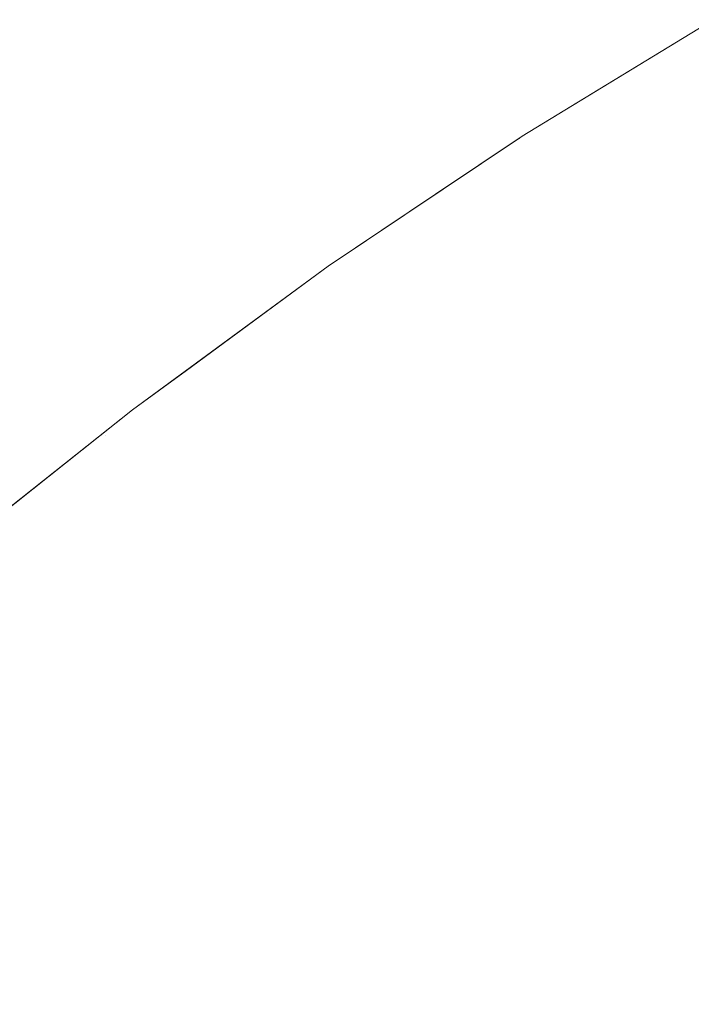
# Model space of a CAD drawing. Header units: centimetres. Extents: x -17.1 to 18.2, y 3.4 to 5.2.
# Tile 71 of 256: x -17.05152 to -17.0443, y 5.18298 to 5.19356. Entities that reach past the tile are written whole.
import ezdxf

# ---------------------------------------------------------------- set-up
doc = ezdxf.new("R2010")
doc.units = ezdxf.units.CM
doc.header["$LTSCALE"] = 2.54
doc.layers.add('Lucido design-1', color=7, linetype='Continuous')

# ---------------------------------------------------------------- blocks, each defined once
blk = doc.blocks.new('Gruppo-4-1')
at = {"color": 7, "linetype": 'Continuous', "lineweight": 9}
for points, invisible_edges in [([(-17.046145, 5.192276, -1872.313952), (-17.044298, 5.193408, -1872.313952), (-17.044067, 5.193556, -1872.315514), (-17.046122, 5.192304, -1872.315514)], 11), ([(-17.046122, 5.192304, -1872.315514), (-17.044067, 5.193556, -1872.315514), (-17.044067, 5.193556, -1872.915514), (-17.045222, 5.192852, -1872.915514)], 10), ([(-17.045222, 5.192852, -1872.915514), (-17.044067, 5.193556, -1872.915514), (-17.044289, 5.193374, -1872.918638), (-17.045216, 5.192818, -1872.918638)], 14), ([(-17.046145, 5.192276, -1872.313952), (-17.046135, 5.192242, -1872.31239), (-17.044289, 5.193374, -1872.31239), (-17.044298, 5.193408, -1872.313952)], 15), ([(-17.044275, 5.193317, -1872.310829), (-17.044289, 5.193374, -1872.31239), (-17.046135, 5.192242, -1872.31239), (-17.046119, 5.192186, -1872.310829)], 15), ([(-17.046119, 5.192186, -1872.310829), (-17.046097, 5.192107, -1872.30927), (-17.044254, 5.193238, -1872.30927), (-17.044275, 5.193317, -1872.310829)], 15), ([(-17.045216, 5.192818, -1872.918638), (-17.044289, 5.193374, -1872.918638), (-17.044254, 5.193238, -1872.921758), (-17.04518, 5.192682, -1872.921758)], 15), ([(-17.044228, 5.193136, -1872.307713), (-17.044254, 5.193238, -1872.30927), (-17.046097, 5.192107, -1872.30927), (-17.046069, 5.192006, -1872.307713)], 15), ([(-17.04518, 5.192682, -1872.921758), (-17.044254, 5.193238, -1872.921758), (-17.044196, 5.193011, -1872.924868), (-17.045119, 5.192457, -1872.924868)], 15), ([(-17.046069, 5.192006, -1872.307713), (-17.046035, 5.191883, -1872.30616), (-17.044196, 5.193011, -1872.30616), (-17.044228, 5.193136, -1872.307713)], 15), ([(-17.044158, 5.192864, -1872.304609), (-17.044196, 5.193011, -1872.30616), (-17.046035, 5.191883, -1872.30616), (-17.045994, 5.191738, -1872.304609)], 15), ([(-17.045119, 5.192457, -1872.924868), (-17.044196, 5.193011, -1872.924868), (-17.044114, 5.192694, -1872.927965), (-17.045035, 5.192142, -1872.927965)], 15), ([(-17.045994, 5.191738, -1872.304609), (-17.045947, 5.19157, -1872.303063), (-17.044114, 5.192694, -1872.303063), (-17.044158, 5.192864, -1872.304609)], 15), ([(-17.045216, 5.192818, -1872.918638), (-17.046135, 5.192242, -1872.918638), (-17.046122, 5.192304, -1872.915514), (-17.045222, 5.192852, -1872.915514)], 11), ([(-17.04518, 5.192682, -1872.921758), (-17.046097, 5.192107, -1872.921758), (-17.046135, 5.192242, -1872.918638), (-17.045216, 5.192818, -1872.918638)], 15), ([(-17.045222, 5.192852, -1872.915514), (-17.046122, 5.192304, -1872.915514), (-17.046122, 5.192304, -1872.315514)], 10), ([(-17.045119, 5.192457, -1872.924868), (-17.046035, 5.191883, -1872.924868), (-17.046097, 5.192107, -1872.921758), (-17.04518, 5.192682, -1872.921758)], 15), ([(-17.044065, 5.192502, -1872.301521), (-17.044114, 5.192694, -1872.303063), (-17.045947, 5.19157, -1872.303063), (-17.045894, 5.191381, -1872.301521)], 15), ([(-17.045035, 5.192142, -1872.927965), (-17.044114, 5.192694, -1872.927965), (-17.04401, 5.192289, -1872.931044), (-17.044926, 5.191739, -1872.931044)], 15), ([(-17.045035, 5.192142, -1872.927965), (-17.045947, 5.19157, -1872.927965), (-17.046035, 5.191883, -1872.924868), (-17.045119, 5.192457, -1872.924868)], 15), ([(-17.045894, 5.191381, -1872.301521), (-17.045834, 5.19117, -1872.299984), (-17.04401, 5.192289, -1872.299984), (-17.044065, 5.192502, -1872.301521)], 15), ([(-17.046145, 5.192276, -1872.313952), (-17.046147, 5.192286, -1872.315514), (-17.048206, 5.190907, -1872.315514), (-17.047957, 5.191068, -1872.313952)], 13), ([(-17.047051, 5.191681, -1872.915514), (-17.048206, 5.190907, -1872.915514), (-17.048206, 5.190907, -1872.315514), (-17.046147, 5.192286, -1872.315514)], 10), ([(-17.047957, 5.191068, -1872.313952), (-17.047947, 5.191034, -1872.31239), (-17.046135, 5.192242, -1872.31239), (-17.046145, 5.192276, -1872.313952)], 15), ([(-17.046119, 5.192186, -1872.310829), (-17.046135, 5.192242, -1872.31239), (-17.047947, 5.191034, -1872.31239), (-17.04793, 5.190979, -1872.310829)], 15), ([(-17.046147, 5.192286, -1872.315514), (-17.046122, 5.192304, -1872.315514), (-17.046122, 5.192304, -1872.915514), (-17.047051, 5.191681, -1872.915514)], 10), ([(-17.047051, 5.191681, -1872.915514), (-17.046122, 5.192304, -1872.915514), (-17.046135, 5.192242, -1872.918638), (-17.047046, 5.191648, -1872.918638)], 14), ([(-17.047046, 5.191648, -1872.918638), (-17.046135, 5.192242, -1872.918638), (-17.046097, 5.192107, -1872.921758), (-17.047006, 5.191514, -1872.921758)], 15), ([(-17.046122, 5.192304, -1872.315514), (-17.046147, 5.192286, -1872.315514), (-17.046145, 5.192276, -1872.313952)], 10), ([(-17.043949, 5.192053, -1872.298453), (-17.04401, 5.192289, -1872.299984), (-17.045834, 5.19117, -1872.299984), (-17.045769, 5.190937, -1872.298453)], 15), ([(-17.044926, 5.191739, -1872.931044), (-17.04401, 5.192289, -1872.931044), (-17.043883, 5.191795, -1872.934101), (-17.044794, 5.191249, -1872.934101)], 15), ([(-17.04793, 5.190979, -1872.310829), (-17.047906, 5.190901, -1872.30927), (-17.046097, 5.192107, -1872.30927), (-17.046119, 5.192186, -1872.310829)], 15), ([(-17.044926, 5.191739, -1872.931044), (-17.045834, 5.19117, -1872.931044), (-17.045947, 5.19157, -1872.927965), (-17.045035, 5.192142, -1872.927965)], 15), ([(-17.046069, 5.192006, -1872.307713), (-17.046097, 5.192107, -1872.30927), (-17.047906, 5.190901, -1872.30927), (-17.047876, 5.190802, -1872.307713)], 15), ([(-17.047006, 5.191514, -1872.921758), (-17.046097, 5.192107, -1872.921758), (-17.046035, 5.191883, -1872.924868), (-17.046941, 5.191291, -1872.924868)], 15), ([(-17.045769, 5.190937, -1872.298453), (-17.045698, 5.190683, -1872.296927), (-17.043883, 5.191795, -1872.296927), (-17.043949, 5.192053, -1872.298453)], 15), ([(-17.047876, 5.190802, -1872.307713), (-17.047839, 5.19068, -1872.30616), (-17.046035, 5.191883, -1872.30616), (-17.046069, 5.192006, -1872.307713)], 15), ([(-17.045994, 5.191738, -1872.304609), (-17.046035, 5.191883, -1872.30616), (-17.047839, 5.19068, -1872.30616), (-17.047796, 5.190537, -1872.304609)], 15), ([(-17.046941, 5.191291, -1872.924868), (-17.046035, 5.191883, -1872.924868), (-17.045947, 5.19157, -1872.927965), (-17.04685, 5.19098, -1872.927965)], 15), ([(-17.043811, 5.191516, -1872.295409), (-17.043883, 5.191795, -1872.296927), (-17.045698, 5.190683, -1872.296927), (-17.04562, 5.190407, -1872.295409)], 15), ([(-17.044794, 5.191249, -1872.934101), (-17.043883, 5.191795, -1872.934101), (-17.043734, 5.191216, -1872.93713), (-17.044639, 5.190672, -1872.93713)], 15), ([(-17.047796, 5.190537, -1872.304609), (-17.047745, 5.190372, -1872.303063), (-17.045947, 5.19157, -1872.303063), (-17.045994, 5.191738, -1872.304609)], 15), ([(-17.044794, 5.191249, -1872.934101), (-17.045698, 5.190683, -1872.934101), (-17.045834, 5.19117, -1872.931044), (-17.044926, 5.191739, -1872.931044)], 15), ([(-17.047046, 5.191648, -1872.918638), (-17.047947, 5.191034, -1872.918638), (-17.048206, 5.190907, -1872.915514), (-17.047051, 5.191681, -1872.915514)], 11), ([(-17.047006, 5.191514, -1872.921758), (-17.047906, 5.190901, -1872.921758), (-17.047947, 5.191034, -1872.918638), (-17.047046, 5.191648, -1872.918638)], 15), ([(-17.046941, 5.191291, -1872.924868), (-17.047839, 5.19068, -1872.924868), (-17.047906, 5.190901, -1872.921758), (-17.047006, 5.191514, -1872.921758)], 15), ([(-17.045894, 5.191381, -1872.301521), (-17.045947, 5.19157, -1872.303063), (-17.047745, 5.190372, -1872.303063), (-17.047688, 5.190185, -1872.301521)], 15), ([(-17.04685, 5.19098, -1872.927965), (-17.045947, 5.19157, -1872.927965), (-17.045834, 5.19117, -1872.931044), (-17.046734, 5.190582, -1872.931044)], 15), ([(-17.04562, 5.190407, -1872.295409), (-17.045537, 5.19011, -1872.293898), (-17.043734, 5.191216, -1872.293898), (-17.043811, 5.191516, -1872.295409)], 15), ([(-17.047688, 5.190185, -1872.301521), (-17.047625, 5.189976, -1872.299984), (-17.045834, 5.19117, -1872.299984), (-17.045894, 5.191381, -1872.301521)], 15), ([(-17.04685, 5.19098, -1872.927965), (-17.047745, 5.190372, -1872.927965), (-17.047839, 5.19068, -1872.924868), (-17.046941, 5.191291, -1872.924868)], 15), ([(-17.045769, 5.190937, -1872.298453), (-17.045834, 5.19117, -1872.299984), (-17.047625, 5.189976, -1872.299984), (-17.047555, 5.189746, -1872.298453)], 15), ([(-17.046734, 5.190582, -1872.931044), (-17.045834, 5.19117, -1872.931044), (-17.045698, 5.190683, -1872.934101), (-17.046592, 5.190098, -1872.934101)], 15), ([(-17.044639, 5.190672, -1872.93713), (-17.045537, 5.19011, -1872.93713), (-17.045698, 5.190683, -1872.934101), (-17.044794, 5.191249, -1872.934101)], 15), ([(-17.043651, 5.190894, -1872.292394), (-17.043734, 5.191216, -1872.293898), (-17.045537, 5.19011, -1872.293898), (-17.045448, 5.189792, -1872.292394)], 15), ([(-17.044639, 5.190672, -1872.93713), (-17.043734, 5.191216, -1872.93713), (-17.043563, 5.190552, -1872.940129), (-17.044462, 5.190012, -1872.940129)], 15), ([(-17.049733, 5.189787, -1872.313952), (-17.049722, 5.189754, -1872.31239), (-17.047947, 5.191034, -1872.31239), (-17.047957, 5.191068, -1872.313952)], 15), ([(-17.047957, 5.191068, -1872.313952), (-17.048206, 5.190907, -1872.315514), (-17.04973, 5.189789, -1872.315514), (-17.049733, 5.189787, -1872.313952)], 13), ([(-17.04793, 5.190979, -1872.310829), (-17.047947, 5.191034, -1872.31239), (-17.049722, 5.189754, -1872.31239), (-17.049704, 5.189699, -1872.310829)], 15), ([(-17.049704, 5.189699, -1872.310829), (-17.049679, 5.189623, -1872.30927), (-17.047906, 5.190901, -1872.30927), (-17.04793, 5.190979, -1872.310829)], 15), ([(-17.048206, 5.190907, -1872.915514), (-17.047947, 5.191034, -1872.918638), (-17.048839, 5.190403, -1872.918638)], 11), ([(-17.048839, 5.190403, -1872.918638), (-17.047947, 5.191034, -1872.918638), (-17.047906, 5.190901, -1872.921758), (-17.048798, 5.190271, -1872.921758)], 15), ([(-17.046734, 5.190582, -1872.931044), (-17.047625, 5.189976, -1872.931044), (-17.047745, 5.190372, -1872.927965), (-17.04685, 5.19098, -1872.927965)], 15), ([(-17.04973, 5.189789, -1872.315514), (-17.048206, 5.190907, -1872.315514), (-17.048206, 5.190907, -1872.915514), (-17.050308, 5.189365, -1872.915514)], 10), ([(-17.048839, 5.190403, -1872.918638), (-17.049722, 5.189754, -1872.918638), (-17.050308, 5.189365, -1872.915514), (-17.048206, 5.190907, -1872.915514)], 11), ([(-17.047876, 5.190802, -1872.307713), (-17.047906, 5.190901, -1872.30927), (-17.049679, 5.189623, -1872.30927), (-17.049647, 5.189525, -1872.307713)], 15), ([(-17.048798, 5.190271, -1872.921758), (-17.047906, 5.190901, -1872.921758), (-17.047839, 5.19068, -1872.924868), (-17.048728, 5.190051, -1872.924868)], 15), ([(-17.047555, 5.189746, -1872.298453), (-17.047479, 5.189495, -1872.296927), (-17.045698, 5.190683, -1872.296927), (-17.045769, 5.190937, -1872.298453)], 15), ([(-17.045448, 5.189792, -1872.292394), (-17.045353, 5.189454, -1872.290899), (-17.043563, 5.190552, -1872.290899), (-17.043651, 5.190894, -1872.292394)], 15), ([(-17.049647, 5.189525, -1872.307713), (-17.049608, 5.189405, -1872.30616), (-17.047839, 5.19068, -1872.30616), (-17.047876, 5.190802, -1872.307713)], 15), ([(-17.047796, 5.190537, -1872.304609), (-17.047839, 5.19068, -1872.30616), (-17.049608, 5.189405, -1872.30616), (-17.049561, 5.189263, -1872.304609)], 15), ([(-17.048728, 5.190051, -1872.924868), (-17.047839, 5.19068, -1872.924868), (-17.047745, 5.190372, -1872.927965), (-17.048631, 5.189745, -1872.927965)], 15), ([(-17.04562, 5.190407, -1872.295409), (-17.045698, 5.190683, -1872.296927), (-17.047479, 5.189495, -1872.296927), (-17.047396, 5.189223, -1872.295409)], 15), ([(-17.046592, 5.190098, -1872.934101), (-17.045698, 5.190683, -1872.934101), (-17.045537, 5.19011, -1872.93713), (-17.046426, 5.189529, -1872.93713)], 15), ([(-17.044462, 5.190012, -1872.940129), (-17.045353, 5.189454, -1872.940129), (-17.045537, 5.19011, -1872.93713), (-17.044639, 5.190672, -1872.93713)], 15), ([(-17.049561, 5.189263, -1872.304609), (-17.049508, 5.189101, -1872.303063), (-17.047745, 5.190372, -1872.303063), (-17.047796, 5.190537, -1872.304609)], 15), ([(-17.046592, 5.190098, -1872.934101), (-17.047479, 5.189495, -1872.934101), (-17.047625, 5.189976, -1872.931044), (-17.046734, 5.190582, -1872.931044)], 15), ([(-17.043469, 5.190188, -1872.289412), (-17.043563, 5.190552, -1872.290899), (-17.045353, 5.189454, -1872.290899), (-17.045252, 5.189095, -1872.289412)], 15), ([(-17.044462, 5.190012, -1872.940129), (-17.043563, 5.190552, -1872.940129), (-17.04337, 5.189805, -1872.943094), (-17.044262, 5.18927, -1872.943094)], 15), ([(-17.048798, 5.190271, -1872.921758), (-17.049679, 5.189623, -1872.921758), (-17.049722, 5.189754, -1872.918638), (-17.048839, 5.190403, -1872.918638)], 15), ([(-17.047688, 5.190185, -1872.301521), (-17.047745, 5.190372, -1872.303063), (-17.049508, 5.189101, -1872.303063), (-17.049447, 5.188916, -1872.301521)], 15), ([(-17.048631, 5.189745, -1872.927965), (-17.047745, 5.190372, -1872.927965), (-17.047625, 5.189976, -1872.931044), (-17.048507, 5.189352, -1872.931044)], 15), ([(-17.047396, 5.189223, -1872.295409), (-17.047307, 5.18893, -1872.293898), (-17.045537, 5.19011, -1872.293898), (-17.04562, 5.190407, -1872.295409)], 15), ([(-17.048728, 5.190051, -1872.924868), (-17.049608, 5.189405, -1872.924868), (-17.049679, 5.189623, -1872.921758), (-17.048798, 5.190271, -1872.921758)], 15), ([(-17.049447, 5.188916, -1872.301521), (-17.04938, 5.188711, -1872.299984), (-17.047625, 5.189976, -1872.299984), (-17.047688, 5.190185, -1872.301521)], 15), ([(-17.045448, 5.189792, -1872.292394), (-17.045537, 5.19011, -1872.293898), (-17.047307, 5.18893, -1872.293898), (-17.047211, 5.188617, -1872.292394)], 15), ([(-17.046426, 5.189529, -1872.93713), (-17.045537, 5.19011, -1872.93713), (-17.045353, 5.189454, -1872.940129), (-17.046235, 5.188877, -1872.940129)], 15), ([(-17.045252, 5.189095, -1872.289412), (-17.045146, 5.188716, -1872.287934), (-17.04337, 5.189805, -1872.287934), (-17.043469, 5.190188, -1872.289412)], 15), ([(-17.048631, 5.189745, -1872.927965), (-17.049508, 5.189101, -1872.927965), (-17.049608, 5.189405, -1872.924868), (-17.048728, 5.190051, -1872.924868)], 15), ([(-17.046426, 5.189529, -1872.93713), (-17.047307, 5.18893, -1872.93713), (-17.047479, 5.189495, -1872.934101), (-17.046592, 5.190098, -1872.934101)], 15), ([(-17.044262, 5.18927, -1872.943094), (-17.045146, 5.188716, -1872.943094), (-17.045353, 5.189454, -1872.940129), (-17.044462, 5.190012, -1872.940129)], 15), ([(-17.047555, 5.189746, -1872.298453), (-17.047625, 5.189976, -1872.299984), (-17.04938, 5.188711, -1872.299984), (-17.049305, 5.188484, -1872.298453)], 15), ([(-17.048507, 5.189352, -1872.931044), (-17.047625, 5.189976, -1872.931044), (-17.047479, 5.189495, -1872.934101), (-17.048356, 5.188875, -1872.934101)], 15), ([(-17.051471, 5.188437, -1872.313952), (-17.049733, 5.189787, -1872.313952), (-17.050308, 5.189365, -1872.315514)], 11), ([(-17.051471, 5.188437, -1872.313952), (-17.05146, 5.188404, -1872.31239), (-17.049722, 5.189754, -1872.31239), (-17.049733, 5.189787, -1872.313952)], 15), ([(-17.049733, 5.189787, -1872.313952), (-17.04973, 5.189789, -1872.315514), (-17.050308, 5.189365, -1872.315514)], 9), ([(-17.050308, 5.189365, -1872.915514), (-17.050308, 5.189365, -1872.315514), (-17.04973, 5.189789, -1872.315514)], 9), ([(-17.047211, 5.188617, -1872.292394), (-17.04711, 5.188283, -1872.290899), (-17.045353, 5.189454, -1872.290899), (-17.045448, 5.189792, -1872.292394)], 15), ([(-17.043266, 5.189401, -1872.286467), (-17.04337, 5.189805, -1872.287934), (-17.045146, 5.188716, -1872.287934), (-17.045034, 5.188317, -1872.286467)], 15), ([(-17.049704, 5.189699, -1872.310829), (-17.049722, 5.189754, -1872.31239), (-17.05146, 5.188404, -1872.31239), (-17.051441, 5.18835, -1872.310829)], 15), ([(-17.051441, 5.18835, -1872.310829), (-17.051414, 5.188275, -1872.30927), (-17.049679, 5.189623, -1872.30927), (-17.049704, 5.189699, -1872.310829)], 15), ([(-17.050308, 5.189365, -1872.915514), (-17.049722, 5.189754, -1872.918638), (-17.050596, 5.189088, -1872.918638)], 11), ([(-17.050596, 5.189088, -1872.918638), (-17.049722, 5.189754, -1872.918638), (-17.049679, 5.189623, -1872.921758), (-17.050552, 5.188958, -1872.921758)], 15), ([(-17.048507, 5.189352, -1872.931044), (-17.04938, 5.188711, -1872.931044), (-17.049508, 5.189101, -1872.927965), (-17.048631, 5.189745, -1872.927965)], 15), ([(-17.049305, 5.188484, -1872.298453), (-17.049224, 5.188237, -1872.296927), (-17.047479, 5.189495, -1872.296927), (-17.047555, 5.189746, -1872.298453)], 15), ([(-17.049647, 5.189525, -1872.307713), (-17.049679, 5.189623, -1872.30927), (-17.051414, 5.188275, -1872.30927), (-17.05138, 5.188178, -1872.307713)], 15), ([(-17.050552, 5.188958, -1872.921758), (-17.049679, 5.189623, -1872.921758), (-17.049608, 5.189405, -1872.924868), (-17.050478, 5.188741, -1872.924868)], 15), ([(-17.05138, 5.188178, -1872.307713), (-17.051338, 5.18806, -1872.30616), (-17.049608, 5.189405, -1872.30616), (-17.049647, 5.189525, -1872.307713)], 15), ([(-17.047396, 5.189223, -1872.295409), (-17.047479, 5.189495, -1872.296927), (-17.049224, 5.188237, -1872.296927), (-17.049136, 5.187968, -1872.295409)], 15), ([(-17.048356, 5.188875, -1872.934101), (-17.047479, 5.189495, -1872.934101), (-17.047307, 5.18893, -1872.93713), (-17.048178, 5.188314, -1872.93713)], 15), ([(-17.046235, 5.188877, -1872.940129), (-17.04711, 5.188283, -1872.940129), (-17.047307, 5.18893, -1872.93713), (-17.046426, 5.189529, -1872.93713)], 15), ([(-17.050308, 5.189365, -1872.315514), (-17.05186, 5.188135, -1872.315514), (-17.051471, 5.188437, -1872.313952)], 10), ([(-17.05186, 5.188135, -1872.915514), (-17.05186, 5.188135, -1872.315514), (-17.050308, 5.189365, -1872.315514), (-17.050308, 5.189365, -1872.915514)], 5), ([(-17.050596, 5.189088, -1872.918638), (-17.05146, 5.188404, -1872.918638), (-17.05186, 5.188135, -1872.915514), (-17.050308, 5.189365, -1872.915514)], 11), ([(-17.049561, 5.189263, -1872.304609), (-17.049608, 5.189405, -1872.30616), (-17.051338, 5.18806, -1872.30616), (-17.051289, 5.187921, -1872.304609)], 15), ([(-17.050478, 5.188741, -1872.924868), (-17.049608, 5.189405, -1872.924868), (-17.049508, 5.189101, -1872.927965), (-17.050375, 5.188439, -1872.927965)], 15), ([(-17.045252, 5.189095, -1872.289412), (-17.045353, 5.189454, -1872.290899), (-17.04711, 5.188283, -1872.290899), (-17.047002, 5.187929, -1872.289412)], 15), ([(-17.046235, 5.188877, -1872.940129), (-17.045353, 5.189454, -1872.940129), (-17.045146, 5.188716, -1872.943094), (-17.046021, 5.188144, -1872.943094)], 15), ([(-17.045034, 5.188317, -1872.286467), (-17.044916, 5.187898, -1872.285009), (-17.043157, 5.188977, -1872.285009), (-17.043266, 5.189401, -1872.286467)], 15), ([(-17.051289, 5.187921, -1872.304609), (-17.051232, 5.187761, -1872.303063), (-17.049508, 5.189101, -1872.303063), (-17.049561, 5.189263, -1872.304609)], 15), ([(-17.048356, 5.188875, -1872.934101), (-17.049224, 5.188237, -1872.934101), (-17.04938, 5.188711, -1872.931044), (-17.048507, 5.189352, -1872.931044)], 15), ([(-17.044041, 5.188447, -1872.946019), (-17.044916, 5.187898, -1872.946019), (-17.045146, 5.188716, -1872.943094), (-17.044262, 5.18927, -1872.943094)], 15), ([(-17.049136, 5.187968, -1872.295409), (-17.049041, 5.18768, -1872.293898), (-17.047307, 5.18893, -1872.293898), (-17.047396, 5.189223, -1872.295409)], 15), ([(-17.050552, 5.188958, -1872.921758), (-17.051414, 5.188275, -1872.921758), (-17.05146, 5.188404, -1872.918638), (-17.050596, 5.189088, -1872.918638)], 15), ([(-17.049447, 5.188916, -1872.301521), (-17.049508, 5.189101, -1872.303063), (-17.051232, 5.187761, -1872.303063), (-17.051168, 5.187579, -1872.301521)], 15), ([(-17.050375, 5.188439, -1872.927965), (-17.049508, 5.189101, -1872.927965), (-17.04938, 5.188711, -1872.931044), (-17.050243, 5.188052, -1872.931044)], 15), ([(-17.047002, 5.187929, -1872.289412), (-17.046888, 5.187555, -1872.287934), (-17.045146, 5.188716, -1872.287934), (-17.045252, 5.189095, -1872.289412)], 15), ([(-17.050478, 5.188741, -1872.924868), (-17.051338, 5.18806, -1872.924868), (-17.051414, 5.188275, -1872.921758), (-17.050552, 5.188958, -1872.921758)], 15), ([(-17.043043, 5.188533, -1872.283562), (-17.043157, 5.188977, -1872.285009), (-17.044916, 5.187898, -1872.285009), (-17.044793, 5.18746, -1872.283562)], 15), ([(-17.051168, 5.187579, -1872.301521), (-17.051097, 5.187377, -1872.299984), (-17.04938, 5.188711, -1872.299984), (-17.049447, 5.188916, -1872.301521)], 15), ([(-17.048178, 5.188314, -1872.93713), (-17.049041, 5.18768, -1872.93713), (-17.049224, 5.188237, -1872.934101), (-17.048356, 5.188875, -1872.934101)], 15), ([(-17.047211, 5.188617, -1872.292394), (-17.047307, 5.18893, -1872.293898), (-17.049041, 5.18768, -1872.293898), (-17.048939, 5.187371, -1872.292394)], 15), ([(-17.048178, 5.188314, -1872.93713), (-17.047307, 5.18893, -1872.93713), (-17.04711, 5.188283, -1872.940129), (-17.047975, 5.187671, -1872.940129)], 15), ([(-17.046021, 5.188144, -1872.943094), (-17.046888, 5.187555, -1872.943094), (-17.04711, 5.188283, -1872.940129), (-17.046235, 5.188877, -1872.940129)], 15), ([(-17.050375, 5.188439, -1872.927965), (-17.051232, 5.187761, -1872.927965), (-17.051338, 5.18806, -1872.924868), (-17.050478, 5.188741, -1872.924868)], 15), ([(-17.049305, 5.188484, -1872.298453), (-17.04938, 5.188711, -1872.299984), (-17.051097, 5.187377, -1872.299984), (-17.051018, 5.187154, -1872.298453)], 15), ([(-17.050243, 5.188052, -1872.931044), (-17.04938, 5.188711, -1872.931044), (-17.049224, 5.188237, -1872.934101), (-17.050083, 5.187582, -1872.934101)], 15), ([(-17.045034, 5.188317, -1872.286467), (-17.045146, 5.188716, -1872.287934), (-17.046888, 5.187555, -1872.287934), (-17.046768, 5.187161, -1872.286467)], 15), ([(-17.046021, 5.188144, -1872.943094), (-17.045146, 5.188716, -1872.943094), (-17.044916, 5.187898, -1872.946019), (-17.045784, 5.187332, -1872.946019)], 15), ([(-17.048939, 5.187371, -1872.292394), (-17.048831, 5.187041, -1872.290899), (-17.04711, 5.188283, -1872.290899), (-17.047211, 5.188617, -1872.292394)], 15), ([(-17.044793, 5.18746, -1872.283562), (-17.044665, 5.187003, -1872.282125), (-17.042924, 5.188071, -1872.282125), (-17.043043, 5.188533, -1872.283562)], 15), ([(-17.05317, 5.18702, -1872.313952), (-17.051471, 5.188437, -1872.313952), (-17.05186, 5.188135, -1872.315514)], 11), ([(-17.05317, 5.18702, -1872.313952), (-17.053158, 5.186988, -1872.31239), (-17.05146, 5.188404, -1872.31239), (-17.051471, 5.188437, -1872.313952)], 15), ([(-17.050243, 5.188052, -1872.931044), (-17.051097, 5.187377, -1872.931044), (-17.051232, 5.187761, -1872.927965), (-17.050375, 5.188439, -1872.927965)], 15), ([(-17.051018, 5.187154, -1872.298453), (-17.050932, 5.18691, -1872.296927), (-17.049224, 5.188237, -1872.296927), (-17.049305, 5.188484, -1872.298453)], 15), ([(-17.043798, 5.187546, -1872.948903), (-17.044665, 5.187003, -1872.948903), (-17.044916, 5.187898, -1872.946019), (-17.044041, 5.188447, -1872.946019)], 15), ([(-17.051441, 5.18835, -1872.310829), (-17.05146, 5.188404, -1872.31239), (-17.053158, 5.186988, -1872.31239), (-17.053138, 5.186935, -1872.310829)], 15), ([(-17.053138, 5.186935, -1872.310829), (-17.05311, 5.186861, -1872.30927), (-17.051414, 5.188275, -1872.30927), (-17.051441, 5.18835, -1872.310829)], 15), ([(-17.05186, 5.188135, -1872.915514), (-17.05146, 5.188404, -1872.918638), (-17.052314, 5.187704, -1872.918638)], 11), ([(-17.052314, 5.187704, -1872.918638), (-17.05146, 5.188404, -1872.918638), (-17.051414, 5.188275, -1872.921758), (-17.052267, 5.187576, -1872.921758)], 15), ([(-17.047975, 5.187671, -1872.940129), (-17.048831, 5.187041, -1872.940129), (-17.049041, 5.18768, -1872.93713), (-17.048178, 5.188314, -1872.93713)], 15), ([(-17.046768, 5.187161, -1872.286467), (-17.046642, 5.186748, -1872.285009), (-17.044916, 5.187898, -1872.285009), (-17.045034, 5.188317, -1872.286467)], 15), ([(-17.05138, 5.188178, -1872.307713), (-17.051414, 5.188275, -1872.30927), (-17.05311, 5.186861, -1872.30927), (-17.053074, 5.186766, -1872.307713)], 15), ([(-17.052267, 5.187576, -1872.921758), (-17.051414, 5.188275, -1872.921758), (-17.051338, 5.18806, -1872.924868), (-17.052189, 5.187363, -1872.924868)], 15), ([(-17.049136, 5.187968, -1872.295409), (-17.049224, 5.188237, -1872.296927), (-17.050932, 5.18691, -1872.296927), (-17.050839, 5.186646, -1872.295409)], 15), ([(-17.050083, 5.187582, -1872.934101), (-17.049224, 5.188237, -1872.934101), (-17.049041, 5.18768, -1872.93713), (-17.049894, 5.187029, -1872.93713)], 15), ([(-17.047002, 5.187929, -1872.289412), (-17.04711, 5.188283, -1872.290899), (-17.048831, 5.187041, -1872.290899), (-17.048717, 5.186692, -1872.289412)], 15), ([(-17.047975, 5.187671, -1872.940129), (-17.04711, 5.188283, -1872.940129), (-17.046888, 5.187555, -1872.943094), (-17.047746, 5.186947, -1872.943094)], 15), ([(-17.053074, 5.186766, -1872.307713), (-17.05303, 5.18665, -1872.30616), (-17.051338, 5.18806, -1872.30616), (-17.05138, 5.188178, -1872.307713)], 15), ([(-17.045784, 5.187332, -1872.946019), (-17.046642, 5.186748, -1872.946019), (-17.046888, 5.187555, -1872.943094), (-17.046021, 5.188144, -1872.943094)], 15), ([(-17.051289, 5.187921, -1872.304609), (-17.051338, 5.18806, -1872.30616), (-17.05303, 5.18665, -1872.30616), (-17.052978, 5.186513, -1872.304609)], 15), ([(-17.052189, 5.187363, -1872.924868), (-17.051338, 5.18806, -1872.924868), (-17.051232, 5.187761, -1872.927965), (-17.05208, 5.187066, -1872.927965)], 15), ([(-17.050083, 5.187582, -1872.934101), (-17.050932, 5.18691, -1872.934101), (-17.051097, 5.187377, -1872.931044), (-17.050243, 5.188052, -1872.931044)], 15), ([(-17.0428, 5.187589, -1872.280701), (-17.042924, 5.188071, -1872.282125), (-17.044665, 5.187003, -1872.282125), (-17.044531, 5.186527, -1872.280701)], 15), ([(-17.052978, 5.186513, -1872.304609), (-17.052918, 5.186355, -1872.303063), (-17.051232, 5.187761, -1872.303063), (-17.051289, 5.187921, -1872.304609)], 15), ([(-17.050839, 5.186646, -1872.295409), (-17.050738, 5.186361, -1872.293898), (-17.049041, 5.18768, -1872.293898), (-17.049136, 5.187968, -1872.295409)], 15), ([(-17.048717, 5.186692, -1872.289412), (-17.048595, 5.186323, -1872.287934), (-17.046888, 5.187555, -1872.287934), (-17.047002, 5.187929, -1872.289412)], 15), ([(-17.044793, 5.18746, -1872.283562), (-17.044916, 5.187898, -1872.285009), (-17.046642, 5.186748, -1872.285009), (-17.046511, 5.186315, -1872.283562)], 15), ([(-17.045784, 5.187332, -1872.946019), (-17.044916, 5.187898, -1872.946019), (-17.044665, 5.187003, -1872.948903), (-17.045523, 5.186442, -1872.948903)], 15), ([(-17.051168, 5.187579, -1872.301521), (-17.051232, 5.187761, -1872.303063), (-17.052918, 5.186355, -1872.303063), (-17.05285, 5.186176, -1872.301521)], 15), ([(-17.05208, 5.187066, -1872.927965), (-17.051232, 5.187761, -1872.927965), (-17.051097, 5.187377, -1872.931044), (-17.051941, 5.186685, -1872.931044)], 15), ([(-17.048939, 5.187371, -1872.292394), (-17.049041, 5.18768, -1872.293898), (-17.050738, 5.186361, -1872.293898), (-17.050631, 5.186057, -1872.292394)], 15), ([(-17.049894, 5.187029, -1872.93713), (-17.049041, 5.18768, -1872.93713), (-17.048831, 5.187041, -1872.940129), (-17.049678, 5.186395, -1872.940129)], 15), ([(-17.047746, 5.186947, -1872.943094), (-17.048595, 5.186323, -1872.943094), (-17.048831, 5.187041, -1872.940129), (-17.047975, 5.187671, -1872.940129)], 15), ([(-17.05285, 5.186176, -1872.301521), (-17.052775, 5.185977, -1872.299984), (-17.051097, 5.187377, -1872.299984), (-17.051168, 5.187579, -1872.301521)], 15), ([(-17.049894, 5.187029, -1872.93713), (-17.050738, 5.186361, -1872.93713), (-17.050932, 5.18691, -1872.934101), (-17.050083, 5.187582, -1872.934101)], 15), ([(-17.044531, 5.186527, -1872.280701), (-17.044393, 5.186033, -1872.279288), (-17.042671, 5.187088, -1872.279288), (-17.0428, 5.187589, -1872.280701)], 15), ([(-17.046768, 5.187161, -1872.286467), (-17.046888, 5.187555, -1872.287934), (-17.048595, 5.186323, -1872.287934), (-17.048468, 5.185935, -1872.286467)], 15), ([(-17.047746, 5.186947, -1872.943094), (-17.046888, 5.187555, -1872.943094), (-17.046642, 5.186748, -1872.946019), (-17.047493, 5.186146, -1872.946019)], 15), ([(-17.046511, 5.186315, -1872.283562), (-17.046374, 5.185864, -1872.282125), (-17.044665, 5.187003, -1872.282125), (-17.044793, 5.18746, -1872.283562)], 15), ([(-17.043536, 5.18657, -1872.95174), (-17.044393, 5.186033, -1872.95174), (-17.044665, 5.187003, -1872.948903), (-17.043798, 5.187546, -1872.948903)], 15), ([(-17.051018, 5.187154, -1872.298453), (-17.051097, 5.187377, -1872.299984), (-17.052775, 5.185977, -1872.299984), (-17.052692, 5.185758, -1872.298453)], 15), ([(-17.051941, 5.186685, -1872.931044), (-17.051097, 5.187377, -1872.931044), (-17.050932, 5.18691, -1872.934101), (-17.051771, 5.186222, -1872.934101)], 15), ([(-17.050631, 5.186057, -1872.292394), (-17.050516, 5.185732, -1872.290899), (-17.048831, 5.187041, -1872.290899), (-17.048939, 5.187371, -1872.292394)], 15), ([(-17.045523, 5.186442, -1872.948903), (-17.046374, 5.185864, -1872.948903), (-17.046642, 5.186748, -1872.946019), (-17.045784, 5.187332, -1872.946019)], 15), ([(-17.052692, 5.185758, -1872.298453), (-17.052601, 5.185518, -1872.296927), (-17.050932, 5.18691, -1872.296927), (-17.051018, 5.187154, -1872.298453)], 15), ([(-17.048468, 5.185935, -1872.286467), (-17.048334, 5.185528, -1872.285009), (-17.046642, 5.186748, -1872.285009), (-17.046768, 5.187161, -1872.286467)], 15), ([(-17.048717, 5.186692, -1872.289412), (-17.048831, 5.187041, -1872.290899), (-17.050516, 5.185732, -1872.290899), (-17.050395, 5.185388, -1872.289412)], 15), ([(-17.049678, 5.186395, -1872.940129), (-17.048831, 5.187041, -1872.940129), (-17.048595, 5.186323, -1872.943094), (-17.049436, 5.185682, -1872.943094)], 15), ([(-17.042538, 5.18657, -1872.277887), (-17.042671, 5.187088, -1872.279288), (-17.044393, 5.186033, -1872.279288), (-17.044249, 5.18552, -1872.277887)], 15), ([(-17.049678, 5.186395, -1872.940129), (-17.050516, 5.185732, -1872.940129), (-17.050738, 5.186361, -1872.93713), (-17.049894, 5.187029, -1872.93713)], 15), ([(-17.047493, 5.186146, -1872.946019), (-17.048334, 5.185528, -1872.946019), (-17.048595, 5.186323, -1872.943094), (-17.047746, 5.186947, -1872.943094)], 15), ([(-17.044531, 5.186527, -1872.280701), (-17.044665, 5.187003, -1872.282125), (-17.046374, 5.185864, -1872.282125), (-17.046231, 5.185395, -1872.280701)], 15), ([(-17.045523, 5.186442, -1872.948903), (-17.044665, 5.187003, -1872.948903), (-17.044393, 5.186033, -1872.95174), (-17.045242, 5.185478, -1872.95174)], 15), ([(-17.050839, 5.186646, -1872.295409), (-17.050932, 5.18691, -1872.296927), (-17.052601, 5.185518, -1872.296927), (-17.052503, 5.185258, -1872.295409)], 15), ([(-17.051771, 5.186222, -1872.934101), (-17.050932, 5.18691, -1872.934101), (-17.050738, 5.186361, -1872.93713), (-17.051572, 5.185677, -1872.93713)], 15), ([(-17.046511, 5.186315, -1872.283562), (-17.046642, 5.186748, -1872.285009), (-17.048334, 5.185528, -1872.285009), (-17.048194, 5.185101, -1872.283562)], 15), ([(-17.047493, 5.186146, -1872.946019), (-17.046642, 5.186748, -1872.946019), (-17.046374, 5.185864, -1872.948903), (-17.047215, 5.185269, -1872.948903)], 15), ([(-17.052503, 5.185258, -1872.295409), (-17.052397, 5.184978, -1872.293898), (-17.050738, 5.186361, -1872.293898), (-17.050839, 5.186646, -1872.295409)], 15), ([(-17.050395, 5.185388, -1872.289412), (-17.050266, 5.185025, -1872.287934), (-17.048595, 5.186323, -1872.287934), (-17.048717, 5.186692, -1872.289412)], 15), ([(-17.046231, 5.185395, -1872.280701), (-17.046082, 5.184907, -1872.279288), (-17.044393, 5.186033, -1872.279288), (-17.044531, 5.186527, -1872.280701)], 15), ([(-17.043254, 5.18552, -1872.954529), (-17.0441, 5.18499, -1872.954529), (-17.044393, 5.186033, -1872.95174), (-17.043536, 5.18657, -1872.95174)], 15), ([(-17.045242, 5.185478, -1872.95174), (-17.046082, 5.184907, -1872.95174), (-17.046374, 5.185864, -1872.948903), (-17.045523, 5.186442, -1872.948903)], 15), ([(-17.050631, 5.186057, -1872.292394), (-17.050738, 5.186361, -1872.293898), (-17.052397, 5.184978, -1872.293898), (-17.052283, 5.184678, -1872.292394)], 15), ([(-17.051572, 5.185677, -1872.93713), (-17.050738, 5.186361, -1872.93713), (-17.050516, 5.185732, -1872.940129), (-17.051344, 5.185054, -1872.940129)], 15), ([(-17.049436, 5.185682, -1872.943094), (-17.050266, 5.185025, -1872.943094), (-17.050516, 5.185732, -1872.940129), (-17.049678, 5.186395, -1872.940129)], 15), ([(-17.048468, 5.185935, -1872.286467), (-17.048595, 5.186323, -1872.287934), (-17.050266, 5.185025, -1872.287934), (-17.050131, 5.184643, -1872.286467)], 15), ([(-17.049436, 5.185682, -1872.943094), (-17.048595, 5.186323, -1872.943094), (-17.048334, 5.185528, -1872.946019), (-17.049166, 5.184893, -1872.946019)], 15), ([(-17.048194, 5.185101, -1872.283562), (-17.048048, 5.184657, -1872.282125), (-17.046374, 5.185864, -1872.282125), (-17.046511, 5.186315, -1872.283562)], 15), ([(-17.047215, 5.185269, -1872.948903), (-17.048048, 5.184657, -1872.948903), (-17.048334, 5.185528, -1872.946019), (-17.047493, 5.186146, -1872.946019)], 15), ([(-17.052283, 5.184678, -1872.292394), (-17.052162, 5.184359, -1872.290899), (-17.050516, 5.185732, -1872.290899), (-17.050631, 5.186057, -1872.292394)], 15), ([(-17.044249, 5.18552, -1872.277887), (-17.044393, 5.186033, -1872.279288), (-17.046082, 5.184907, -1872.279288), (-17.045928, 5.184401, -1872.277887)], 15), ([(-17.045242, 5.185478, -1872.95174), (-17.044393, 5.186033, -1872.95174), (-17.0441, 5.18499, -1872.954529), (-17.044939, 5.184442, -1872.954529)], 15), ([(-17.050131, 5.184643, -1872.286467), (-17.049989, 5.184242, -1872.285009), (-17.048334, 5.185528, -1872.285009), (-17.048468, 5.185935, -1872.286467)], 15), ([(-17.046231, 5.185395, -1872.280701), (-17.046374, 5.185864, -1872.282125), (-17.048048, 5.184657, -1872.282125), (-17.047896, 5.184194, -1872.280701)], 15), ([(-17.047215, 5.185269, -1872.948903), (-17.046374, 5.185864, -1872.948903), (-17.046082, 5.184907, -1872.95174), (-17.046914, 5.184318, -1872.95174)], 15), ([(-17.051344, 5.185054, -1872.940129), (-17.052162, 5.184359, -1872.940129), (-17.052397, 5.184978, -1872.93713), (-17.051572, 5.185677, -1872.93713)], 15), ([(-17.050395, 5.185388, -1872.289412), (-17.050516, 5.185732, -1872.290899), (-17.052162, 5.184359, -1872.290899), (-17.052034, 5.184021, -1872.289412)], 15), ([(-17.051344, 5.185054, -1872.940129), (-17.050516, 5.185732, -1872.940129), (-17.050266, 5.185025, -1872.943094), (-17.051088, 5.184352, -1872.943094)], 15), ([(-17.049166, 5.184893, -1872.946019), (-17.049989, 5.184242, -1872.946019), (-17.050266, 5.185025, -1872.943094), (-17.049436, 5.185682, -1872.943094)], 15), ([(-17.048194, 5.185101, -1872.283562), (-17.048334, 5.185528, -1872.285009), (-17.049989, 5.184242, -1872.285009), (-17.049841, 5.183822, -1872.283562)], 15), ([(-17.049166, 5.184893, -1872.946019), (-17.048334, 5.185528, -1872.946019), (-17.048048, 5.184657, -1872.948903), (-17.048872, 5.184028, -1872.948903)], 15), ([(-17.044939, 5.184442, -1872.954529), (-17.045769, 5.183878, -1872.954529), (-17.046082, 5.184907, -1872.95174), (-17.045242, 5.185478, -1872.95174)], 15), ([(-17.045928, 5.184401, -1872.277887), (-17.045769, 5.183878, -1872.276499), (-17.0441, 5.18499, -1872.276499), (-17.044249, 5.18552, -1872.277887)], 15), ([(-17.052034, 5.184021, -1872.289412), (-17.051899, 5.183664, -1872.287934), (-17.050266, 5.185025, -1872.287934), (-17.050395, 5.185388, -1872.289412)], 15), ([(-17.047896, 5.184194, -1872.280701), (-17.047738, 5.183713, -1872.279288), (-17.046082, 5.184907, -1872.279288), (-17.046231, 5.185395, -1872.280701)], 15), ([(-17.046914, 5.184318, -1872.95174), (-17.047738, 5.183713, -1872.95174), (-17.048048, 5.184657, -1872.948903), (-17.047215, 5.185269, -1872.948903)], 15), ([(-17.051088, 5.184352, -1872.943094), (-17.051899, 5.183664, -1872.943094), (-17.052162, 5.184359, -1872.940129), (-17.051344, 5.185054, -1872.940129)], 15), ([(-17.050131, 5.184643, -1872.286467), (-17.050266, 5.185025, -1872.287934), (-17.051899, 5.183664, -1872.287934), (-17.051757, 5.183287, -1872.286467)], 15), ([(-17.051088, 5.184352, -1872.943094), (-17.050266, 5.185025, -1872.943094), (-17.049989, 5.184242, -1872.946019), (-17.050803, 5.183575, -1872.946019)], 15), ([(-17.049841, 5.183822, -1872.283562), (-17.049686, 5.183384, -1872.282125), (-17.048048, 5.184657, -1872.282125), (-17.048194, 5.185101, -1872.283562)], 15), ([(-17.043946, 5.184442, -1872.275124), (-17.0441, 5.18499, -1872.276499), (-17.045769, 5.183878, -1872.276499), (-17.045605, 5.183337, -1872.275124)], 15), ([(-17.044939, 5.184442, -1872.954529), (-17.0441, 5.18499, -1872.954529), (-17.043788, 5.183878, -1872.957266), (-17.044615, 5.183337, -1872.957266)], 15), ([(-17.048872, 5.184028, -1872.948903), (-17.049686, 5.183384, -1872.948903), (-17.049989, 5.184242, -1872.946019), (-17.049166, 5.184893, -1872.946019)], 15), ([(-17.045928, 5.184401, -1872.277887), (-17.046082, 5.184907, -1872.279288), (-17.047738, 5.183713, -1872.279288), (-17.047574, 5.183214, -1872.277887)], 15), ([(-17.046914, 5.184318, -1872.95174), (-17.046082, 5.184907, -1872.95174), (-17.045769, 5.183878, -1872.954529), (-17.046591, 5.183296, -1872.954529)], 15), ([(-17.051757, 5.183287, -1872.286467), (-17.051607, 5.182893, -1872.285009), (-17.049989, 5.184242, -1872.285009), (-17.050131, 5.184643, -1872.286467)], 15), ([(-17.047896, 5.184194, -1872.280701), (-17.048048, 5.184657, -1872.282125), (-17.049686, 5.183384, -1872.282125), (-17.049525, 5.182928, -1872.280701)], 15), ([(-17.048872, 5.184028, -1872.948903), (-17.048048, 5.184657, -1872.948903), (-17.047738, 5.183713, -1872.95174), (-17.048552, 5.183091, -1872.95174)], 15), ([(-17.047574, 5.183214, -1872.277887), (-17.047405, 5.182698, -1872.276499), (-17.045769, 5.183878, -1872.276499), (-17.045928, 5.184401, -1872.277887)], 15), ([(-17.044615, 5.183337, -1872.957266), (-17.045435, 5.18278, -1872.957266), (-17.045769, 5.183878, -1872.954529), (-17.044939, 5.184442, -1872.954529)], 15), ([(-17.045605, 5.183337, -1872.275124), (-17.045435, 5.18278, -1872.273762), (-17.043788, 5.183878, -1872.273762), (-17.043946, 5.184442, -1872.275124)], 15), ([(-17.050803, 5.183575, -1872.946019), (-17.051607, 5.182893, -1872.946019), (-17.051899, 5.183664, -1872.943094), (-17.051088, 5.184352, -1872.943094)], 15), ([(-17.046591, 5.183296, -1872.954529), (-17.047405, 5.182698, -1872.954529), (-17.047738, 5.183713, -1872.95174), (-17.046914, 5.184318, -1872.95174)], 15), ([(-17.049841, 5.183822, -1872.283562), (-17.049989, 5.184242, -1872.285009), (-17.051607, 5.182893, -1872.285009), (-17.051451, 5.182479, -1872.283562)], 15), ([(-17.050803, 5.183575, -1872.946019), (-17.049989, 5.184242, -1872.946019), (-17.049686, 5.183384, -1872.948903), (-17.050492, 5.182724, -1872.948903)], 15), ([(-17.049525, 5.182928, -1872.280701), (-17.049358, 5.182454, -1872.279288), (-17.047738, 5.183713, -1872.279288), (-17.047896, 5.184194, -1872.280701)], 15), ([(-17.048552, 5.183091, -1872.95174), (-17.049358, 5.182454, -1872.95174), (-17.049686, 5.183384, -1872.948903), (-17.048872, 5.184028, -1872.948903)], 15), ([(-17.045605, 5.183337, -1872.275124), (-17.045769, 5.183878, -1872.276499), (-17.047405, 5.182698, -1872.276499), (-17.04723, 5.182165, -1872.275124)], 15), ([(-17.046591, 5.183296, -1872.954529), (-17.045769, 5.183878, -1872.954529), (-17.045435, 5.18278, -1872.957266), (-17.046246, 5.182206, -1872.957266)], 15), ([(-17.043625, 5.183296, -1872.272414), (-17.043788, 5.183878, -1872.273762), (-17.045435, 5.18278, -1872.273762), (-17.04526, 5.182206, -1872.272414)], 15), ([(-17.044615, 5.183337, -1872.957266), (-17.043788, 5.183878, -1872.957266), (-17.043457, 5.182698, -1872.959948), (-17.044273, 5.182165, -1872.959948)], 15), ([(-17.051451, 5.182479, -1872.283562), (-17.051288, 5.182048, -1872.282125), (-17.049686, 5.183384, -1872.282125), (-17.049841, 5.183822, -1872.283562)], 15), ([(-17.047574, 5.183214, -1872.277887), (-17.047738, 5.183713, -1872.279288), (-17.049358, 5.182454, -1872.279288), (-17.049185, 5.181963, -1872.277887)], 15), ([(-17.048552, 5.183091, -1872.95174), (-17.047738, 5.183713, -1872.95174), (-17.047405, 5.182698, -1872.954529), (-17.048209, 5.182084, -1872.954529)], 15), ([(-17.050492, 5.182724, -1872.948903), (-17.051288, 5.182048, -1872.948903), (-17.051607, 5.182893, -1872.946019), (-17.050803, 5.183575, -1872.946019)], 15), ([(-17.049525, 5.182928, -1872.280701), (-17.049686, 5.183384, -1872.282125), (-17.051288, 5.182048, -1872.282125), (-17.051118, 5.1816, -1872.280701)], 15), ([(-17.050492, 5.182724, -1872.948903), (-17.049686, 5.183384, -1872.948903), (-17.049358, 5.182454, -1872.95174), (-17.050154, 5.181801, -1872.95174)], 15), ([(-17.04723, 5.182165, -1872.275124), (-17.047049, 5.181616, -1872.273762), (-17.045435, 5.18278, -1872.273762), (-17.045605, 5.183337, -1872.275124)], 15), ([(-17.044273, 5.182165, -1872.959948), (-17.045081, 5.181616, -1872.959948), (-17.045435, 5.18278, -1872.957266), (-17.044615, 5.183337, -1872.957266)], 15), ([(-17.046246, 5.182206, -1872.957266), (-17.047049, 5.181616, -1872.957266), (-17.047405, 5.182698, -1872.954529), (-17.046591, 5.183296, -1872.954529)], 15), ([(-17.04526, 5.182206, -1872.272414), (-17.045081, 5.181616, -1872.27108), (-17.043457, 5.182698, -1872.27108), (-17.043625, 5.183296, -1872.272414)], 15), ([(-17.049185, 5.181963, -1872.277887), (-17.049005, 5.181455, -1872.276499), (-17.047405, 5.182698, -1872.276499), (-17.047574, 5.183214, -1872.277887)], 15), ([(-17.048209, 5.182084, -1872.954529), (-17.049005, 5.181455, -1872.954529), (-17.049358, 5.182454, -1872.95174), (-17.048552, 5.183091, -1872.95174)], 15)]:
    blk.add_3dface(points, dxfattribs=dict(at, invisible_edges=invisible_edges))
blk = doc.blocks.new('Gruppo-5-1')
at = {"color": 7}
blk.add_blockref('Gruppo-4-1', (0, 0), dxfattribs=at)

msp = doc.modelspace()

# ---------------------------------------------------------------- block references
at = {"layer": 'Lucido design-1', "color": 7}
msp.add_blockref('Gruppo-5-1', (0, 0), dxfattribs=at)

doc.saveas('drawing.dxf')
